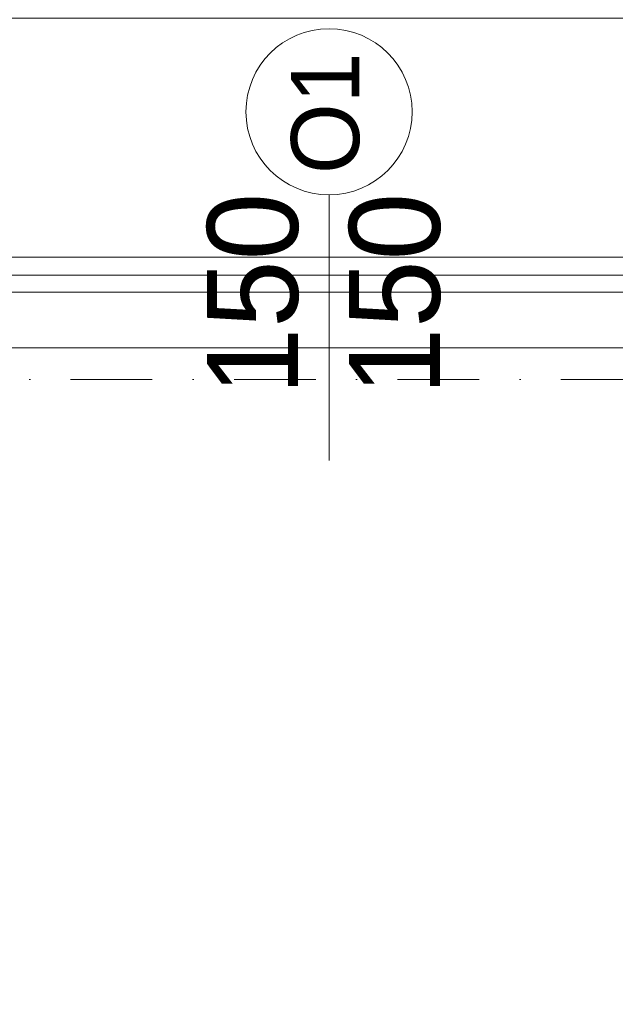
# Model space of a CAD drawing. Header units: millimetres. Extents: x 100377 to 152816, y -1988 to 13902.
# Tile 52 of 58: x 132420 to 133732, y 10391 to 12560. Entities that reach past the tile are written whole.
import ezdxf

# ---------------------------------------------------------------- set-up
doc = ezdxf.new("R2010")
doc.units = ezdxf.units.MM
doc.header["$MEASUREMENT"] = 0
doc.linetypes.add('Kropki i Kreski', pattern=[360, 180, -90, 0, -90])
doc.layers.add('Nowe_299-A Wymiary Opisy', color=7, linetype='Continuous')
for name, color, linetype, lineweight in [('Nowe_299-A Wymiary Opisy_Nr_pióra__1', 7, 'Continuous', 13), ('Nowe_299-A Wymiary Opisy_Nr_pióra__21', 7, 'Continuous', 25), ('Nowe_810-G Ogólne_Nr_pióra__1', 7, 'Continuous', 13), ('Nowe_830-G Teksty Etykiety_Nr_pióra__1', 7, 'Continuous', 13)]:
    doc.layers.add(name, color=color, linetype=linetype, lineweight=lineweight)
doc.styles.add('STYL_AUTOMATYCZNY_1', font='txt')
doc.dimstyles.new('STYL_AUTOMATYCZNY__2', dxfattribs={"dimtxt": 200, "dimasz": 47.5, "dimexe": 0.18, "dimexo": 300, "dimgap": 0.09, "dimtad": 1, "dimtih": 1, "dimtoh": 1, "dimdec": 0, "dimlfac": 0.1, "dimzin": 0, "dimdsep": 46, "dimtxsty": 'STYL_AUTOMATYCZNY_1', "dimblk": 'ARROWHEAD_2', "dimblk1": 'ARROWHEAD_2', "dimblk2": 'ARROWHEAD_2', "dimcen": 0.09, "dimclrd": 7, "dimclre": 7, "dimclrt": 7, "dimadec": 1, "dimazin": 0, "dimtfac": 1, "dimtdec": 4, "dimtmove": 0, "dimatfit": 3, "dimfxl": 0, "dimtolj": 1, "dimtzin": 0, "dimarcsym": 0})

# ---------------------------------------------------------------- blocks, each defined once
blk = doc.blocks.new('*D116')
at = {"layer": 'Nowe_299-A Wymiary Opisy_Nr_pióra__1', "color": 7, "linetype": 'Continuous', "lineweight": 13}
for p, q in [((102464.4, 12337), (102464.4, 13054.5)), ((137460.4, 12337), (137460.4, 13054.5)), ((102433.8, 13007.6), (102464.4, 13007.6)), ((102464.4, 13007.6), (137460.4, 13007.6)), ((137460.4, 13007.6), (137491, 13007.6))]:
    blk.add_line(p, q, dxfattribs=at)
at = {"layer": 'Nowe_299-A Wymiary Opisy_Nr_pióra__21', "color": 7, "linetype": 'Continuous', "lineweight": 25}
for p, q in [((102482.4, 13038.9), (102446.4, 12976.4)), ((137442.4, 12976.4), (137478.4, 13038.9))]:
    blk.add_line(p, q, dxfattribs=at)
at = {"layer": 'Nowe_299-A Wymiary Opisy_Nr_pióra__1', "color": 7, "lineweight": 13, "insert": (119620.5, 13047.6), "char_height": 200, "attachment_point": 7, "style": 'STYL_AUTOMATYCZNY_1'}
blk.add_mtext('{\\A1;3\xa0500}', dxfattribs=at)
blk = doc.blocks.new('ARROWHEAD_2')
at = {"color": 0, "linetype": 'Continuous', "lineweight": 0}
for p, q in [((-0.378, -0.655), (0.378, 0.655)), ((0, 0), (-1, 0))]:
    blk.add_line(p, q, dxfattribs=at)
blk = doc.blocks.new('*D132')
at = {"layer": 'Nowe_299-A Wymiary Opisy_Nr_pióra__1', "color": 7, "linetype": 'Continuous', "lineweight": 13}
for p, q in [((132351.8, 12337), (132351.8, 12610.4)), ((133851.8, 12337), (133851.8, 12610.4)), ((132351.8, 12563.5), (133851.8, 12563.5))]:
    blk.add_line(p, q, dxfattribs=at)
at = {"layer": 'Nowe_299-A Wymiary Opisy_Nr_pióra__21', "color": 7, "linetype": 'Continuous', "lineweight": 25}
for p, q in [((132369.8, 12594.7), (132333.8, 12532.2)), ((133869.8, 12594.7), (133833.8, 12532.2))]:
    blk.add_line(p, q, dxfattribs=at)
at = {"layer": 'Nowe_299-A Wymiary Opisy_Nr_pióra__1', "color": 7, "lineweight": 13, "insert": (132874.1, 12603.5), "char_height": 200, "attachment_point": 7, "style": 'STYL_AUTOMATYCZNY_1'}
blk.add_mtext('{\\A1;150}', dxfattribs=at)

msp = doc.modelspace()

# ---------------------------------------------------------------- linework, layer by layer
at = {"layer": 'Nowe_810-G Ogólne_Nr_pióra__1', "color": 7, "linetype": 'Continuous', "lineweight": 13}
for points in [[(133101.8, 12174.1), (133101.8, 11589.1)], [(132664.8, 37), (137460.4, 37), (137460.4, 12037), (102464.4, 12037), (102464.4, 37), (127484, 37)], [(132716.2, 237), (137260.4, 237), (137260.4, 11837), (128694.9, 11837)]]:
    msp.add_lwpolyline(points, dxfattribs=at)
for points in [[(132351.8, 11837), (132351.8, 12037), (133851.8, 12037), (133851.8, 11837)], [(132351.8, 11959.9), (133851.8, 11959.9), (133851.8, 11997), (132351.8, 11997)]]:
    msp.add_lwpolyline(points, close=True, dxfattribs=at)
at = {"layer": 'Nowe_810-G Ogólne_Nr_pióra__1', "color": 7, "linetype": 'Kropki i Kreski', "lineweight": 13}
msp.add_lwpolyline([(100843.7, 11767), (139135.9, 11767)], dxfattribs=at)
at = {"layer": 'Nowe_810-G Ogólne_Nr_pióra__1', "color": 7, "linetype": 'Continuous', "lineweight": 13}
msp.add_circle((133101.8, 12357.1), 183, dxfattribs=at)

# ---------------------------------------------------------------- texts
at = {"layer": 'Nowe_830-G Teksty Etykiety_Nr_pióra__1', "color": 7, "linetype": 'Continuous', "lineweight": 13, "insert": (133018.2, 12219.9), "char_height": 150, "attachment_point": 1, "rotation": 90, "style": 'STYL_AUTOMATYCZNY_1'}
msp.add_mtext('{\\A1;O1}', dxfattribs=at)
at = {"layer": 'Nowe_830-G Teksty Etykiety_Nr_pióra__1', "color": 7, "linetype": 'Continuous', "lineweight": 13, "insert": (132833.2, 11732.3), "char_height": 200, "attachment_point": 1, "rotation": 90, "line_spacing_factor": 0.938049, "style": 'STYL_AUTOMATYCZNY_1'}
msp.add_mtext('{\\A1;150}\\P{\\A1;150}', dxfattribs=at)

# ---------------------------------------------------------------- dimensions: what is measured, and where the dimension line sits
at = {"layer": 'Nowe_299-A Wymiary Opisy', "color": 7, "linetype": 'Continuous', "lineweight": 13}
for base, p1, p2, picture, middle in [((137460.4, 13007.6), (102464.4, 12037), (137460.4, 12037), '*D116', (119964, 13147.6)), ((133851.8, 12563.5), (132351.8, 12037), (133851.8, 12037), '*D132', (133102.9, 12703.5))]:
    dim = msp.add_linear_dim(base=base, p1=p1, p2=p2, dimstyle='STYL_AUTOMATYCZNY__2', dxfattribs=at)
    dim.commit()
    dim.dimension.update_dxf_attribs({"geometry": picture, "text_midpoint": middle, "dimtype": 160})

doc.saveas('drawing.dxf')
